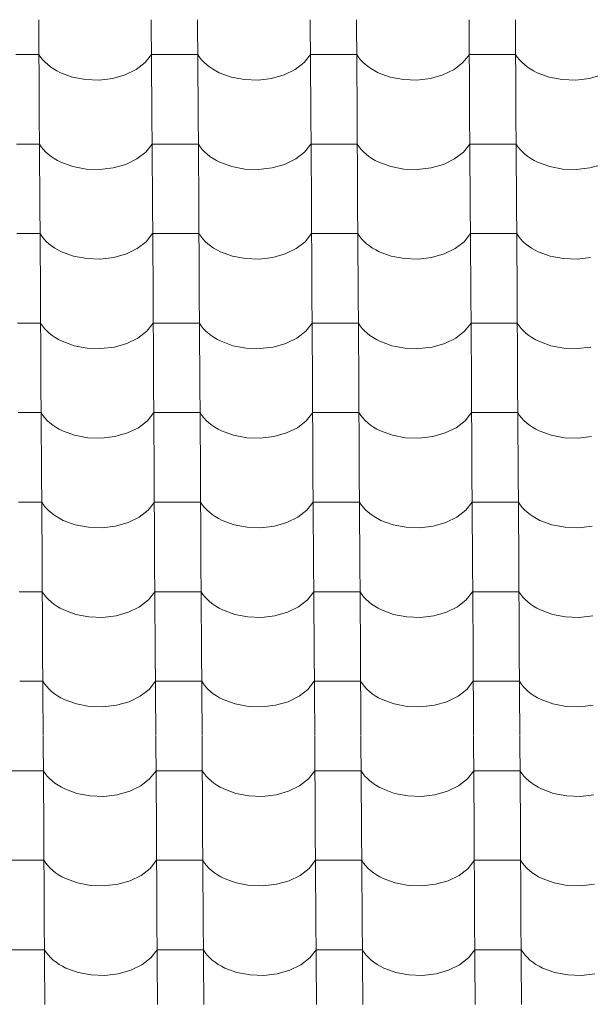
# Model space of a CAD drawing. Header units: millimetres. Extents: x -29001 to 109416, y -1251 to 13451.
# Tile 126 of 163: x -6445 to -5852, y 8009 to 9032. Entities that reach past the tile are written whole.
import ezdxf

# ---------------------------------------------------------------- set-up
doc = ezdxf.new("R2010")
doc.units = ezdxf.units.MM
doc.header["$MEASUREMENT"] = 0
doc.layers.add('POHLED JIŽNÍ_1_Konstrukce - nosné', color=7, linetype='Continuous')
doc.layers.add('POHLED JIŽNÍ_1_Nové_Výplně - Povrchové', color=7, linetype='Continuous')

# ---------------------------------------------------------------- blocks, each defined once
blk = doc.blocks.new('*X1', base_point=(-31394.7, -25864.9))
at = {"layer": 'POHLED JIŽNÍ_1_Nové_Výplně - Povrchové', "color": 21, "linetype": 'Continuous', "lineweight": 20, "true_color": 0xffaaaa}
for p, q in [((-6424.8, 9032.1), (-6424.2, 8939.4)), ((-6307.9, 9032.1), (-6307.3, 8939.4)), ((-6259.8, 9032.1), (-6259.2, 8939.4)), ((-6142.9, 9032.1), (-6142.3, 8939.4)), ((-6094.8, 9032.1), (-6094.2, 8939.4)), ((-5977.9, 9032.1), (-5977.3, 8939.4)), ((-5929.8, 9032.1), (-5929.3, 8939.4)), ((-6424.6, 8995.9), (-6448.6, 8995.9)), ((-6424.6, 8995.9), (-6422.8, 8993.2)), ((-6422.8, 8993.2), (-6420.6, 8990.5)), ((-6420.6, 8990.5), (-6418.2, 8987.9)), ((-6314.2, 8987.6), (-6307.6, 8995.9)), ((-6283.6, 8995.9), (-6307.6, 8995.9)), ((-6259.6, 8995.9), (-6283.6, 8995.9)), ((-6259.6, 8995.9), (-6257.8, 8993.2)), ((-6257.8, 8993.2), (-6255.6, 8990.5)), ((-6255.6, 8990.5), (-6253.2, 8987.9)), ((-6149.3, 8987.6), (-6142.6, 8995.9)), ((-6118.6, 8995.9), (-6142.6, 8995.9)), ((-6094.6, 8995.9), (-6118.6, 8995.9)), ((-6094.6, 8995.9), (-6092.8, 8993.2)), ((-6092.8, 8993.2), (-6090.6, 8990.5)), ((-6090.6, 8990.5), (-6088.2, 8987.9)), ((-5984.3, 8987.6), (-5977.6, 8995.9)), ((-5953.6, 8995.9), (-5977.6, 8995.9)), ((-5929.6, 8995.9), (-5953.6, 8995.9)), ((-5929.6, 8995.9), (-5927.8, 8993.2)), ((-5927.8, 8993.2), (-5925.6, 8990.5)), ((-5925.6, 8990.5), (-5923.2, 8987.9)), ((-6418.2, 8987.9), (-6415.5, 8985.4)), ((-6415.5, 8985.4), (-6412.5, 8983.1)), ((-6412.5, 8983.1), (-6409.3, 8980.9)), ((-6409.3, 8980.9), (-6405.9, 8978.9)), ((-6335, 8974.8), (-6323.5, 8980.4)), ((-6323.5, 8980.4), (-6314.2, 8987.6)), ((-6253.2, 8987.9), (-6250.5, 8985.4)), ((-6250.5, 8985.4), (-6247.5, 8983.1)), ((-6247.5, 8983.1), (-6244.3, 8980.9)), ((-6244.3, 8980.9), (-6240.9, 8978.9)), ((-6170, 8974.8), (-6158.5, 8980.4)), ((-6158.5, 8980.4), (-6149.3, 8987.6)), ((-6088.2, 8987.9), (-6085.5, 8985.4)), ((-6085.5, 8985.4), (-6082.5, 8983.1)), ((-6082.5, 8983.1), (-6079.3, 8980.9)), ((-6079.3, 8980.9), (-6075.9, 8978.9)), ((-6005, 8974.8), (-5993.5, 8980.4)), ((-5993.5, 8980.4), (-5984.3, 8987.6)), ((-5923.2, 8987.9), (-5920.5, 8985.4)), ((-5920.5, 8985.4), (-5917.6, 8983.1)), ((-5917.6, 8983.1), (-5914.4, 8980.9)), ((-5914.4, 8980.9), (-5910.9, 8978.9)), ((-6405.9, 8978.9), (-6402.3, 8977)), ((-6402.3, 8977), (-6389.8, 8972.5)), ((-6389.8, 8972.5), (-6376.1, 8969.9)), ((-6376.1, 8969.9), (-6362, 8969.4)), ((-6362, 8969.4), (-6348, 8971.1)), ((-6348, 8971.1), (-6335, 8974.8)), ((-6240.9, 8978.9), (-6237.3, 8977)), ((-6237.3, 8977), (-6224.8, 8972.5)), ((-6224.8, 8972.5), (-6211.1, 8969.9)), ((-6211.1, 8969.9), (-6197, 8969.4)), ((-6197, 8969.4), (-6183, 8971.1)), ((-6183, 8971.1), (-6170, 8974.8)), ((-6075.9, 8978.9), (-6072.3, 8977)), ((-6072.3, 8977), (-6059.8, 8972.5)), ((-6059.8, 8972.5), (-6046.1, 8969.9)), ((-6046.1, 8969.9), (-6032, 8969.4)), ((-6032, 8969.4), (-6018, 8971.1)), ((-6018, 8971.1), (-6005, 8974.8)), ((-5910.9, 8978.9), (-5907.3, 8977)), ((-5907.3, 8977), (-5894.8, 8972.5)), ((-5894.8, 8972.5), (-5881.1, 8969.9)), ((-5881.1, 8969.9), (-5867, 8969.4)), ((-5867, 8969.4), (-5853, 8971.1)), ((-5853, 8971.1), (-5840, 8974.8)), ((-6424.2, 8939.1), (-6423.7, 8846.4)), ((-6307.3, 8939.1), (-6306.7, 8846.4)), ((-6259.2, 8939.1), (-6258.7, 8846.4)), ((-6142.3, 8939.1), (-6141.7, 8846.4)), ((-6094.2, 8939.1), (-6093.7, 8846.4)), ((-5977.3, 8939.1), (-5976.7, 8846.4)), ((-5929.2, 8939.1), (-5928.7, 8846.4)), ((-6424, 8902.9), (-6448, 8902.9)), ((-6424, 8902.9), (-6422.2, 8900.1)), ((-6422.2, 8900.1), (-6420, 8897.4)), ((-6313.7, 8894.5), (-6307.1, 8902.9)), ((-6283, 8902.9), (-6307.1, 8902.9)), ((-6259, 8902.9), (-6283, 8902.9)), ((-6259, 8902.9), (-6257.2, 8900.1)), ((-6257.2, 8900.1), (-6255, 8897.4)), ((-6148.7, 8894.5), (-6142.1, 8902.9)), ((-6118, 8902.9), (-6142.1, 8902.9)), ((-6094, 8902.9), (-6118, 8902.9)), ((-6094, 8902.9), (-6092.2, 8900.1)), ((-6092.2, 8900.1), (-6090, 8897.4)), ((-5983.7, 8894.5), (-5977.1, 8902.9)), ((-5953, 8902.9), (-5977.1, 8902.9)), ((-5929, 8902.9), (-5953, 8902.9)), ((-5929, 8902.9), (-5927.2, 8900.1)), ((-5927.2, 8900.1), (-5925, 8897.4)), ((-6420, 8897.4), (-6417.6, 8894.9)), ((-6417.6, 8894.9), (-6414.9, 8892.4)), ((-6414.9, 8892.4), (-6412, 8890.1)), ((-6412, 8890.1), (-6408.8, 8887.9)), ((-6408.8, 8887.9), (-6405.3, 8885.9)), ((-6322.9, 8887.4), (-6313.7, 8894.5)), ((-6255, 8897.4), (-6252.6, 8894.9)), ((-6252.6, 8894.9), (-6249.9, 8892.4)), ((-6249.9, 8892.4), (-6247, 8890.1)), ((-6247, 8890.1), (-6243.8, 8887.9)), ((-6243.8, 8887.9), (-6240.3, 8885.9)), ((-6157.9, 8887.4), (-6148.7, 8894.5)), ((-6090, 8897.4), (-6087.6, 8894.9)), ((-6087.6, 8894.9), (-6084.9, 8892.4)), ((-6084.9, 8892.4), (-6082, 8890.1)), ((-6082, 8890.1), (-6078.8, 8887.9)), ((-6078.8, 8887.9), (-6075.3, 8885.9)), ((-5992.9, 8887.4), (-5983.7, 8894.5)), ((-5925, 8897.4), (-5922.6, 8894.9)), ((-5922.6, 8894.9), (-5919.9, 8892.4)), ((-5919.9, 8892.4), (-5917, 8890.1)), ((-5917, 8890.1), (-5913.8, 8887.9)), ((-5913.8, 8887.9), (-5910.3, 8885.9)), ((-6405.3, 8885.9), (-6401.7, 8884)), ((-6401.7, 8884), (-6389.2, 8879.5)), ((-6389.2, 8879.5), (-6375.6, 8876.9)), ((-6361.4, 8876.4), (-6347.4, 8878.1)), ((-6347.4, 8878.1), (-6334.4, 8881.8)), ((-6334.4, 8881.8), (-6322.9, 8887.4)), ((-6240.3, 8885.9), (-6236.7, 8884)), ((-6236.7, 8884), (-6224.2, 8879.5)), ((-6224.2, 8879.5), (-6210.6, 8876.9)), ((-6196.4, 8876.4), (-6182.4, 8878.1)), ((-6182.4, 8878.1), (-6169.4, 8881.8)), ((-6169.4, 8881.8), (-6157.9, 8887.4)), ((-6075.3, 8885.9), (-6071.7, 8884)), ((-6071.7, 8884), (-6059.2, 8879.5)), ((-6059.2, 8879.5), (-6045.6, 8876.9)), ((-6031.4, 8876.4), (-6017.4, 8878.1)), ((-6017.4, 8878.1), (-6004.4, 8881.8)), ((-6004.4, 8881.8), (-5992.9, 8887.4)), ((-5910.3, 8885.9), (-5906.7, 8884)), ((-5906.7, 8884), (-5894.2, 8879.5)), ((-5894.2, 8879.5), (-5880.6, 8876.9)), ((-5866.4, 8876.4), (-5852.4, 8878.1)), ((-5852.4, 8878.1), (-5839.4, 8881.8)), ((-6375.6, 8876.9), (-6361.4, 8876.4)), ((-6210.6, 8876.9), (-6196.4, 8876.4)), ((-6045.6, 8876.9), (-6031.4, 8876.4)), ((-5880.6, 8876.9), (-5866.4, 8876.4)), ((-6423.7, 8846.1), (-6423.1, 8753.4)), ((-6306.7, 8846.1), (-6306.1, 8753.4)), ((-6258.7, 8846.1), (-6258.1, 8753.4)), ((-6141.7, 8846.1), (-6141.1, 8753.4)), ((-6093.7, 8846.1), (-6093.1, 8753.4)), ((-5976.7, 8846.1), (-5976.1, 8753.4)), ((-5928.7, 8846.1), (-5928.1, 8753.4)), ((-6423.4, 8809.9), (-6447.5, 8809.9)), ((-6423.4, 8809.9), (-6421.6, 8807.1)), ((-6421.6, 8807.1), (-6419.5, 8804.4)), ((-6313.1, 8801.5), (-6306.5, 8809.9)), ((-6282.5, 8809.9), (-6306.5, 8809.9)), ((-6258.4, 8809.9), (-6282.5, 8809.9)), ((-6258.4, 8809.9), (-6256.6, 8807.1)), ((-6256.6, 8807.1), (-6254.5, 8804.4)), ((-6148.1, 8801.5), (-6141.5, 8809.9)), ((-6117.5, 8809.9), (-6141.5, 8809.9)), ((-6093.4, 8809.9), (-6117.5, 8809.9)), ((-6093.4, 8809.9), (-6091.6, 8807.1)), ((-6091.6, 8807.1), (-6089.5, 8804.4)), ((-5983.1, 8801.5), (-5976.5, 8809.9)), ((-5952.5, 8809.9), (-5976.5, 8809.9)), ((-5928.4, 8809.9), (-5952.5, 8809.9)), ((-5928.4, 8809.9), (-5926.6, 8807.1)), ((-5926.6, 8807.1), (-5924.5, 8804.4)), ((-6419.5, 8804.4), (-6417, 8801.8)), ((-6417, 8801.8), (-6414.3, 8799.4)), ((-6414.3, 8799.4), (-6411.4, 8797.1)), ((-6411.4, 8797.1), (-6408.2, 8794.9)), ((-6322.4, 8794.4), (-6313.1, 8801.5)), ((-6254.5, 8804.4), (-6252, 8801.8)), ((-6252, 8801.8), (-6249.3, 8799.4)), ((-6249.3, 8799.4), (-6246.4, 8797.1)), ((-6246.4, 8797.1), (-6243.2, 8794.9)), ((-6157.4, 8794.4), (-6148.1, 8801.5)), ((-6089.5, 8804.4), (-6087, 8801.8)), ((-6087, 8801.8), (-6084.3, 8799.4)), ((-6084.3, 8799.4), (-6081.4, 8797.1)), ((-6081.4, 8797.1), (-6078.2, 8794.9)), ((-5992.4, 8794.4), (-5983.1, 8801.5)), ((-5924.5, 8804.4), (-5922, 8801.8)), ((-5922, 8801.8), (-5919.3, 8799.4)), ((-5919.3, 8799.4), (-5916.4, 8797.1)), ((-5916.4, 8797.1), (-5913.2, 8794.9)), ((-6408.2, 8794.9), (-6404.8, 8792.9)), ((-6404.8, 8792.9), (-6401.1, 8791)), ((-6401.1, 8791), (-6388.7, 8786.4)), ((-6388.7, 8786.4), (-6375, 8783.9)), ((-6346.8, 8785.1), (-6333.8, 8788.8)), ((-6333.8, 8788.8), (-6322.4, 8794.4)), ((-6243.2, 8794.9), (-6239.8, 8792.9)), ((-6239.8, 8792.9), (-6236.1, 8791)), ((-6236.1, 8791), (-6223.7, 8786.4)), ((-6223.7, 8786.4), (-6210, 8783.9)), ((-6181.8, 8785.1), (-6168.8, 8788.8)), ((-6168.8, 8788.8), (-6157.4, 8794.4)), ((-6078.2, 8794.9), (-6074.8, 8792.9)), ((-6074.8, 8792.9), (-6071.1, 8791)), ((-6071.1, 8791), (-6058.7, 8786.4)), ((-6058.7, 8786.4), (-6045, 8783.9)), ((-6016.8, 8785.1), (-6003.8, 8788.8)), ((-6003.8, 8788.8), (-5992.4, 8794.4)), ((-5913.2, 8794.9), (-5909.8, 8792.9)), ((-5909.8, 8792.9), (-5906.1, 8791)), ((-5906.1, 8791), (-5893.7, 8786.4)), ((-5893.7, 8786.4), (-5880, 8783.9)), ((-6375, 8783.9), (-6360.8, 8783.4)), ((-6360.8, 8783.4), (-6346.8, 8785.1)), ((-6210, 8783.9), (-6195.8, 8783.4)), ((-6195.8, 8783.4), (-6181.8, 8785.1)), ((-6045, 8783.9), (-6030.8, 8783.4)), ((-6030.8, 8783.4), (-6016.8, 8785.1)), ((-5880, 8783.9), (-5865.8, 8783.4)), ((-5865.8, 8783.4), (-5851.8, 8785.1)), ((-6423.1, 8753.1), (-6422.5, 8660.4)), ((-6306.1, 8753.1), (-6305.5, 8660.4)), ((-6258.1, 8753.1), (-6257.5, 8660.4)), ((-6141.1, 8753.1), (-6140.5, 8660.4)), ((-6093.1, 8753.1), (-6092.5, 8660.4)), ((-5976.1, 8753.1), (-5975.5, 8660.4)), ((-5928.1, 8753.1), (-5927.5, 8660.4)), ((-6422.9, 8716.9), (-6446.9, 8716.9)), ((-6422.9, 8716.9), (-6421, 8714.1)), ((-6421, 8714.1), (-6418.9, 8711.4)), ((-6312.5, 8708.5), (-6305.9, 8716.9)), ((-6281.9, 8716.9), (-6305.9, 8716.9)), ((-6257.9, 8716.9), (-6281.9, 8716.9)), ((-6257.9, 8716.9), (-6256, 8714.1)), ((-6256, 8714.1), (-6253.9, 8711.4)), ((-6147.5, 8708.5), (-6140.9, 8716.9)), ((-6116.9, 8716.9), (-6140.9, 8716.9)), ((-6092.9, 8716.9), (-6116.9, 8716.9)), ((-6092.9, 8716.9), (-6091, 8714.1)), ((-6091, 8714.1), (-6088.9, 8711.4)), ((-5982.5, 8708.5), (-5975.9, 8716.9)), ((-5951.9, 8716.9), (-5975.9, 8716.9)), ((-5927.9, 8716.9), (-5951.9, 8716.9)), ((-5927.9, 8716.9), (-5926, 8714.1)), ((-5926, 8714.1), (-5923.9, 8711.4)), ((-6418.9, 8711.4), (-6416.4, 8708.8)), ((-6416.4, 8708.8), (-6413.8, 8706.4)), ((-6413.8, 8706.4), (-6410.8, 8704)), ((-6410.8, 8704), (-6407.6, 8701.9)), ((-6321.8, 8701.4), (-6312.5, 8708.5)), ((-6253.9, 8711.4), (-6251.5, 8708.8)), ((-6251.5, 8708.8), (-6248.8, 8706.4)), ((-6248.8, 8706.4), (-6245.8, 8704)), ((-6245.8, 8704), (-6242.6, 8701.9)), ((-6156.8, 8701.4), (-6147.5, 8708.5)), ((-6088.9, 8711.4), (-6086.5, 8708.8)), ((-6086.5, 8708.8), (-6083.8, 8706.4)), ((-6083.8, 8706.4), (-6080.8, 8704)), ((-6080.8, 8704), (-6077.6, 8701.9)), ((-5991.8, 8701.4), (-5982.5, 8708.5)), ((-5923.9, 8711.4), (-5921.5, 8708.8)), ((-5921.5, 8708.8), (-5918.8, 8706.4)), ((-5918.8, 8706.4), (-5915.8, 8704)), ((-5915.8, 8704), (-5912.6, 8701.9)), ((-6407.6, 8701.9), (-6404.2, 8699.9)), ((-6404.2, 8699.9), (-6400.5, 8698)), ((-6400.5, 8698), (-6388.1, 8693.4)), ((-6346.2, 8692), (-6333.2, 8695.8)), ((-6333.2, 8695.8), (-6321.8, 8701.4)), ((-6242.6, 8701.9), (-6239.2, 8699.9)), ((-6239.2, 8699.9), (-6235.5, 8698)), ((-6235.5, 8698), (-6223.1, 8693.4)), ((-6181.3, 8692), (-6168.2, 8695.8)), ((-6168.2, 8695.8), (-6156.8, 8701.4)), ((-6077.6, 8701.9), (-6074.2, 8699.9)), ((-6074.2, 8699.9), (-6070.5, 8698)), ((-6070.5, 8698), (-6058.1, 8693.4)), ((-6016.3, 8692), (-6003.2, 8695.8)), ((-6003.2, 8695.8), (-5991.8, 8701.4)), ((-5912.6, 8701.9), (-5909.2, 8699.9)), ((-5909.2, 8699.9), (-5905.5, 8698)), ((-5905.5, 8698), (-5893.1, 8693.4)), ((-6388.1, 8693.4), (-6374.4, 8690.8)), ((-6374.4, 8690.8), (-6360.2, 8690.4)), ((-6360.2, 8690.4), (-6346.2, 8692)), ((-6223.1, 8693.4), (-6209.4, 8690.8)), ((-6209.4, 8690.8), (-6195.2, 8690.4)), ((-6195.2, 8690.4), (-6181.3, 8692)), ((-6058.1, 8693.4), (-6044.4, 8690.8)), ((-6044.4, 8690.8), (-6030.2, 8690.4)), ((-6030.2, 8690.4), (-6016.3, 8692)), ((-5893.1, 8693.4), (-5879.4, 8690.8)), ((-5879.4, 8690.8), (-5865.2, 8690.4)), ((-5865.2, 8690.4), (-5851.3, 8692)), ((-6422.5, 8660.1), (-6421.9, 8567.4)), ((-6305.5, 8660.1), (-6305, 8567.4)), ((-6257.5, 8660.1), (-6256.9, 8567.4)), ((-6140.5, 8660.1), (-6140, 8567.4)), ((-6092.5, 8660.1), (-6091.9, 8567.4)), ((-5975.5, 8660.1), (-5975, 8567.4)), ((-5927.5, 8660.1), (-5926.9, 8567.4)), ((-6422.3, 8623.9), (-6446.3, 8623.9)), ((-6422.3, 8623.9), (-6420.4, 8621.1)), ((-6311.9, 8615.5), (-6305.3, 8623.9)), ((-6281.3, 8623.9), (-6305.3, 8623.9)), ((-6257.3, 8623.9), (-6281.3, 8623.9)), ((-6257.3, 8623.9), (-6255.4, 8621.1)), ((-6146.9, 8615.5), (-6140.3, 8623.9)), ((-6116.3, 8623.9), (-6140.3, 8623.9)), ((-6092.3, 8623.9), (-6116.3, 8623.9)), ((-6092.3, 8623.9), (-6090.4, 8621.1)), ((-5981.9, 8615.5), (-5975.3, 8623.9)), ((-5951.3, 8623.9), (-5975.3, 8623.9)), ((-5927.3, 8623.9), (-5951.3, 8623.9)), ((-5927.3, 8623.9), (-5925.4, 8621.1)), ((-6420.4, 8621.1), (-6418.3, 8618.4)), ((-6418.3, 8618.4), (-6415.9, 8615.8)), ((-6415.9, 8615.8), (-6413.2, 8613.4)), ((-6413.2, 8613.4), (-6410.2, 8611)), ((-6321.2, 8608.3), (-6311.9, 8615.5)), ((-6255.4, 8621.1), (-6253.3, 8618.4)), ((-6253.3, 8618.4), (-6250.9, 8615.8)), ((-6250.9, 8615.8), (-6248.2, 8613.4)), ((-6248.2, 8613.4), (-6245.2, 8611)), ((-6156.2, 8608.3), (-6146.9, 8615.5)), ((-6090.4, 8621.1), (-6088.3, 8618.4)), ((-6088.3, 8618.4), (-6085.9, 8615.8)), ((-6085.9, 8615.8), (-6083.2, 8613.4)), ((-6083.2, 8613.4), (-6080.2, 8611)), ((-5991.2, 8608.3), (-5981.9, 8615.5)), ((-5925.4, 8621.1), (-5923.3, 8618.4)), ((-5923.3, 8618.4), (-5920.9, 8615.8)), ((-5920.9, 8615.8), (-5918.2, 8613.4)), ((-5918.2, 8613.4), (-5915.2, 8611)), ((-6410.2, 8611), (-6407, 8608.9)), ((-6407, 8608.9), (-6403.6, 8606.8)), ((-6403.6, 8606.8), (-6400, 8605)), ((-6400, 8605), (-6387.5, 8600.4)), ((-6345.7, 8599), (-6332.6, 8602.8)), ((-6332.6, 8602.8), (-6321.2, 8608.3)), ((-6245.2, 8611), (-6242, 8608.9)), ((-6242, 8608.9), (-6238.6, 8606.8)), ((-6238.6, 8606.8), (-6235, 8605)), ((-6235, 8605), (-6222.5, 8600.4)), ((-6180.7, 8599), (-6167.6, 8602.8)), ((-6167.6, 8602.8), (-6156.2, 8608.3)), ((-6080.2, 8611), (-6077, 8608.9)), ((-6077, 8608.9), (-6073.6, 8606.8)), ((-6073.6, 8606.8), (-6070, 8605)), ((-6070, 8605), (-6057.5, 8600.4)), ((-6015.7, 8599), (-6002.6, 8602.8)), ((-6002.6, 8602.8), (-5991.2, 8608.3)), ((-5915.2, 8611), (-5912, 8608.9)), ((-5912, 8608.9), (-5908.6, 8606.8)), ((-5908.6, 8606.8), (-5905, 8605)), ((-5905, 8605), (-5892.5, 8600.4)), ((-6387.5, 8600.4), (-6373.8, 8597.8)), ((-6373.8, 8597.8), (-6359.6, 8597.4)), ((-6359.6, 8597.4), (-6345.7, 8599)), ((-6222.5, 8600.4), (-6208.8, 8597.8)), ((-6208.8, 8597.8), (-6194.6, 8597.4)), ((-6194.6, 8597.4), (-6180.7, 8599)), ((-6057.5, 8600.4), (-6043.8, 8597.8)), ((-6043.8, 8597.8), (-6029.6, 8597.4)), ((-6029.6, 8597.4), (-6015.7, 8599)), ((-5892.5, 8600.4), (-5878.8, 8597.8)), ((-5878.8, 8597.8), (-5864.6, 8597.4)), ((-5864.6, 8597.4), (-5850.7, 8599)), ((-6421.9, 8567.1), (-6421.3, 8474.4)), ((-6305, 8567.1), (-6304.4, 8474.4)), ((-6256.9, 8567.1), (-6256.3, 8474.4)), ((-6140, 8567.1), (-6139.4, 8474.4)), ((-6091.9, 8567.1), (-6091.3, 8474.4)), ((-5975, 8567.1), (-5974.4, 8474.4)), ((-5926.9, 8567.1), (-5926.3, 8474.4)), ((-6421.7, 8530.9), (-6445.7, 8530.9)), ((-6421.7, 8530.9), (-6419.8, 8528.1)), ((-6311.3, 8522.5), (-6304.7, 8530.9)), ((-6280.7, 8530.9), (-6304.7, 8530.9)), ((-6256.7, 8530.9), (-6280.7, 8530.9)), ((-6256.7, 8530.9), (-6254.9, 8528.1)), ((-6146.3, 8522.5), (-6139.7, 8530.9)), ((-6115.7, 8530.9), (-6139.7, 8530.9)), ((-6091.7, 8530.9), (-6115.7, 8530.9)), ((-6091.7, 8530.9), (-6089.9, 8528.1)), ((-5981.3, 8522.5), (-5974.7, 8530.9)), ((-5950.7, 8530.9), (-5974.7, 8530.9)), ((-5926.7, 8530.9), (-5950.7, 8530.9)), ((-5926.7, 8530.9), (-5924.9, 8528.1)), ((-6419.8, 8528.1), (-6417.7, 8525.4)), ((-6417.7, 8525.4), (-6415.3, 8522.8)), ((-6415.3, 8522.8), (-6412.6, 8520.4)), ((-6412.6, 8520.4), (-6409.6, 8518)), ((-6320.6, 8515.3), (-6311.3, 8522.5)), ((-6254.9, 8528.1), (-6252.7, 8525.4)), ((-6252.7, 8525.4), (-6250.3, 8522.8)), ((-6250.3, 8522.8), (-6247.6, 8520.4)), ((-6247.6, 8520.4), (-6244.6, 8518)), ((-6155.6, 8515.3), (-6146.3, 8522.5)), ((-6089.9, 8528.1), (-6087.7, 8525.4)), ((-6087.7, 8525.4), (-6085.3, 8522.8)), ((-6085.3, 8522.8), (-6082.6, 8520.4)), ((-6082.6, 8520.4), (-6079.6, 8518)), ((-5990.6, 8515.3), (-5981.3, 8522.5)), ((-5924.9, 8528.1), (-5922.7, 8525.4)), ((-5922.7, 8525.4), (-5920.3, 8522.8)), ((-5920.3, 8522.8), (-5917.6, 8520.4)), ((-5917.6, 8520.4), (-5914.6, 8518)), ((-6409.6, 8518), (-6406.4, 8515.9)), ((-6406.4, 8515.9), (-6403, 8513.8)), ((-6403, 8513.8), (-6399.4, 8512)), ((-6399.4, 8512), (-6386.9, 8507.4)), ((-6345.1, 8506), (-6332, 8509.7)), ((-6332, 8509.7), (-6320.6, 8515.3)), ((-6244.6, 8518), (-6241.4, 8515.9)), ((-6241.4, 8515.9), (-6238, 8513.8)), ((-6238, 8513.8), (-6234.4, 8512)), ((-6234.4, 8512), (-6221.9, 8507.4)), ((-6180.1, 8506), (-6167.1, 8509.7)), ((-6167.1, 8509.7), (-6155.6, 8515.3)), ((-6079.6, 8518), (-6076.4, 8515.9)), ((-6076.4, 8515.9), (-6073, 8513.8)), ((-6073, 8513.8), (-6069.4, 8512)), ((-6069.4, 8512), (-6056.9, 8507.4)), ((-6015.1, 8506), (-6002.1, 8509.7)), ((-6002.1, 8509.7), (-5990.6, 8515.3)), ((-5914.6, 8518), (-5911.4, 8515.9)), ((-5911.4, 8515.9), (-5908, 8513.8)), ((-5908, 8513.8), (-5904.4, 8512)), ((-5904.4, 8512), (-5891.9, 8507.4)), ((-6386.9, 8507.4), (-6373.2, 8504.8)), ((-6373.2, 8504.8), (-6359, 8504.4)), ((-6359, 8504.4), (-6345.1, 8506)), ((-6221.9, 8507.4), (-6208.2, 8504.8)), ((-6208.2, 8504.8), (-6194.1, 8504.4)), ((-6194.1, 8504.4), (-6180.1, 8506)), ((-6056.9, 8507.4), (-6043.2, 8504.8)), ((-6043.2, 8504.8), (-6029.1, 8504.4)), ((-6029.1, 8504.4), (-6015.1, 8506)), ((-5891.9, 8507.4), (-5878.2, 8504.8)), ((-5878.2, 8504.8), (-5864.1, 8504.4)), ((-5864.1, 8504.4), (-5850.1, 8506)), ((-6421.3, 8474), (-6420.8, 8381.4)), ((-6304.4, 8474), (-6303.8, 8381.4)), ((-6256.3, 8474), (-6255.8, 8381.4)), ((-6139.4, 8474), (-6138.8, 8381.4)), ((-6091.3, 8474), (-6090.8, 8381.4)), ((-5974.4, 8474), (-5973.8, 8381.4)), ((-5926.3, 8474), (-5925.8, 8381.4)), ((-6421.1, 8437.9), (-6445.1, 8437.9)), ((-6421.1, 8437.9), (-6419.3, 8435.1)), ((-6310.8, 8429.5), (-6304.1, 8437.9)), ((-6280.1, 8437.9), (-6304.1, 8437.9)), ((-6256.1, 8437.9), (-6280.1, 8437.9)), ((-6256.1, 8437.9), (-6254.3, 8435.1)), ((-6145.8, 8429.5), (-6139.1, 8437.9)), ((-6115.1, 8437.9), (-6139.1, 8437.9)), ((-6091.1, 8437.9), (-6115.1, 8437.9)), ((-6091.1, 8437.9), (-6089.3, 8435.1)), ((-5980.8, 8429.5), (-5974.2, 8437.9)), ((-5950.1, 8437.9), (-5974.2, 8437.9)), ((-5926.1, 8437.9), (-5950.1, 8437.9)), ((-5926.1, 8437.9), (-5924.3, 8435.1)), ((-6419.3, 8435.1), (-6417.1, 8432.4)), ((-6417.1, 8432.4), (-6414.7, 8429.8)), ((-6414.7, 8429.8), (-6412, 8427.3)), ((-6320, 8422.3), (-6310.8, 8429.5)), ((-6254.3, 8435.1), (-6252.1, 8432.4)), ((-6252.1, 8432.4), (-6249.7, 8429.8)), ((-6249.7, 8429.8), (-6247, 8427.3)), ((-6155, 8422.3), (-6145.8, 8429.5)), ((-6089.3, 8435.1), (-6087.1, 8432.4)), ((-6087.1, 8432.4), (-6084.7, 8429.8)), ((-6084.7, 8429.8), (-6082, 8427.3)), ((-5990, 8422.3), (-5980.8, 8429.5)), ((-5924.3, 8435.1), (-5922.1, 8432.4)), ((-5922.1, 8432.4), (-5919.7, 8429.8)), ((-5919.7, 8429.8), (-5917, 8427.3)), ((-6412, 8427.3), (-6409.1, 8425)), ((-6409.1, 8425), (-6405.9, 8422.8)), ((-6405.9, 8422.8), (-6402.4, 8420.8)), ((-6402.4, 8420.8), (-6398.8, 8419)), ((-6398.8, 8419), (-6386.3, 8414.4)), ((-6331.5, 8416.7), (-6320, 8422.3)), ((-6247, 8427.3), (-6244.1, 8425)), ((-6244.1, 8425), (-6240.9, 8422.8)), ((-6240.9, 8422.8), (-6237.4, 8420.8)), ((-6237.4, 8420.8), (-6233.8, 8419)), ((-6233.8, 8419), (-6221.3, 8414.4)), ((-6166.5, 8416.7), (-6155, 8422.3)), ((-6082, 8427.3), (-6079.1, 8425)), ((-6079.1, 8425), (-6075.9, 8422.8)), ((-6075.9, 8422.8), (-6072.4, 8420.8)), ((-6072.4, 8420.8), (-6068.8, 8419)), ((-6068.8, 8419), (-6056.3, 8414.4)), ((-6001.5, 8416.7), (-5990, 8422.3)), ((-5917, 8427.3), (-5914.1, 8425)), ((-5914.1, 8425), (-5910.9, 8422.8)), ((-5910.9, 8422.8), (-5907.4, 8420.8)), ((-5907.4, 8420.8), (-5903.8, 8419)), ((-5903.8, 8419), (-5891.3, 8414.4)), ((-6386.3, 8414.4), (-6372.6, 8411.8)), ((-6372.6, 8411.8), (-6358.5, 8411.3)), ((-6358.5, 8411.3), (-6344.5, 8413)), ((-6344.5, 8413), (-6331.5, 8416.7)), ((-6221.3, 8414.4), (-6207.7, 8411.8)), ((-6207.7, 8411.8), (-6193.5, 8411.3)), ((-6193.5, 8411.3), (-6179.5, 8413)), ((-6179.5, 8413), (-6166.5, 8416.7)), ((-6056.3, 8414.4), (-6042.7, 8411.8)), ((-6042.7, 8411.8), (-6028.5, 8411.3)), ((-6028.5, 8411.3), (-6014.5, 8413)), ((-6014.5, 8413), (-6001.5, 8416.7)), ((-5891.3, 8414.4), (-5877.7, 8411.8)), ((-5877.7, 8411.8), (-5863.5, 8411.3)), ((-5863.5, 8411.3), (-5849.5, 8413)), ((-6420.8, 8381), (-6420.2, 8288.4)), ((-6303.8, 8381), (-6303.2, 8288.4)), ((-6255.8, 8381), (-6255.2, 8288.4)), ((-6138.8, 8381), (-6138.2, 8288.4)), ((-6090.8, 8381), (-6090.2, 8288.4)), ((-5973.8, 8381), (-5973.2, 8288.4)), ((-5925.8, 8381), (-5925.2, 8288.4)), ((-6420.5, 8344.9), (-6444.5, 8344.9)), ((-6420.5, 8344.9), (-6418.7, 8342.1)), ((-6418.7, 8342.1), (-6416.5, 8339.4)), ((-6416.5, 8339.4), (-6414.1, 8336.8)), ((-6414.1, 8336.8), (-6411.4, 8334.3)), ((-6319.4, 8329.3), (-6310.2, 8336.5)), ((-6310.2, 8336.5), (-6303.6, 8344.9)), ((-6279.5, 8344.9), (-6303.6, 8344.9)), ((-6255.5, 8344.9), (-6279.5, 8344.9)), ((-6255.5, 8344.9), (-6253.7, 8342.1)), ((-6253.7, 8342.1), (-6251.5, 8339.4)), ((-6251.5, 8339.4), (-6249.1, 8336.8)), ((-6249.1, 8336.8), (-6246.4, 8334.3)), ((-6154.4, 8329.3), (-6145.2, 8336.5)), ((-6145.2, 8336.5), (-6138.6, 8344.9)), ((-6114.5, 8344.9), (-6138.6, 8344.9)), ((-6090.5, 8344.9), (-6114.5, 8344.9)), ((-6090.5, 8344.9), (-6088.7, 8342.1)), ((-6088.7, 8342.1), (-6086.6, 8339.4)), ((-6086.6, 8339.4), (-6084.1, 8336.8)), ((-6084.1, 8336.8), (-6081.4, 8334.3)), ((-5989.4, 8329.3), (-5980.2, 8336.5)), ((-5980.2, 8336.5), (-5973.6, 8344.9)), ((-5949.6, 8344.9), (-5973.6, 8344.9)), ((-5925.5, 8344.9), (-5949.6, 8344.9)), ((-5925.5, 8344.9), (-5923.7, 8342.1)), ((-5923.7, 8342.1), (-5921.6, 8339.4)), ((-5921.6, 8339.4), (-5919.1, 8336.8)), ((-5919.1, 8336.8), (-5916.4, 8334.3)), ((-6411.4, 8334.3), (-6408.5, 8332)), ((-6408.5, 8332), (-6405.3, 8329.8)), ((-6405.3, 8329.8), (-6401.8, 8327.8)), ((-6401.8, 8327.8), (-6398.2, 8326)), ((-6398.2, 8326), (-6385.7, 8321.4)), ((-6330.9, 8323.7), (-6319.4, 8329.3)), ((-6246.4, 8334.3), (-6243.5, 8332)), ((-6243.5, 8332), (-6240.3, 8329.8)), ((-6240.3, 8329.8), (-6236.9, 8327.8)), ((-6236.9, 8327.8), (-6233.2, 8326)), ((-6233.2, 8326), (-6220.7, 8321.4)), ((-6165.9, 8323.7), (-6154.4, 8329.3)), ((-6081.4, 8334.3), (-6078.5, 8332)), ((-6078.5, 8332), (-6075.3, 8329.8)), ((-6075.3, 8329.8), (-6071.9, 8327.8)), ((-6071.9, 8327.8), (-6068.2, 8326)), ((-6068.2, 8326), (-6055.7, 8321.4)), ((-6000.9, 8323.7), (-5989.4, 8329.3)), ((-5916.4, 8334.3), (-5913.5, 8332)), ((-5913.5, 8332), (-5910.3, 8329.8)), ((-5910.3, 8329.8), (-5906.9, 8327.8)), ((-5906.9, 8327.8), (-5903.2, 8326)), ((-5903.2, 8326), (-5890.8, 8321.4)), ((-6385.7, 8321.4), (-6372.1, 8318.8)), ((-6372.1, 8318.8), (-6357.9, 8318.3)), ((-6357.9, 8318.3), (-6343.9, 8320)), ((-6343.9, 8320), (-6330.9, 8323.7)), ((-6220.7, 8321.4), (-6207.1, 8318.8)), ((-6207.1, 8318.8), (-6192.9, 8318.3)), ((-6192.9, 8318.3), (-6178.9, 8320)), ((-6178.9, 8320), (-6165.9, 8323.7)), ((-6055.7, 8321.4), (-6042.1, 8318.8)), ((-6042.1, 8318.8), (-6027.9, 8318.3)), ((-6027.9, 8318.3), (-6013.9, 8320)), ((-6013.9, 8320), (-6000.9, 8323.7)), ((-5890.8, 8321.4), (-5877.1, 8318.8)), ((-5877.1, 8318.8), (-5862.9, 8318.3)), ((-5862.9, 8318.3), (-5848.9, 8320)), ((-6420.2, 8288), (-6419.6, 8195.4)), ((-6303.2, 8288), (-6302.6, 8195.4)), ((-6255.2, 8288), (-6254.6, 8195.4)), ((-6138.2, 8288), (-6137.6, 8195.4)), ((-6090.2, 8288), (-6089.6, 8195.4)), ((-5973.2, 8288), (-5972.6, 8195.4)), ((-5925.2, 8288), (-5924.6, 8195.4)), ((-6444, 8251.9), (-6468, 8251.9)), ((-6419.9, 8251.9), (-6444, 8251.9)), ((-6419.9, 8251.9), (-6418.1, 8249.1)), ((-6418.1, 8249.1), (-6416, 8246.4)), ((-6416, 8246.4), (-6413.5, 8243.8)), ((-6413.5, 8243.8), (-6410.8, 8241.3)), ((-6309.6, 8243.5), (-6303, 8251.9)), ((-6279, 8251.9), (-6303, 8251.9)), ((-6254.9, 8251.9), (-6279, 8251.9)), ((-6254.9, 8251.9), (-6253.1, 8249.1)), ((-6253.1, 8249.1), (-6251, 8246.4)), ((-6251, 8246.4), (-6248.5, 8243.8)), ((-6248.5, 8243.8), (-6245.8, 8241.3)), ((-6144.6, 8243.5), (-6138, 8251.9)), ((-6114, 8251.9), (-6138, 8251.9)), ((-6090, 8251.9), (-6114, 8251.9)), ((-6090, 8251.9), (-6088.1, 8249.1)), ((-6088.1, 8249.1), (-6086, 8246.4)), ((-6086, 8246.4), (-6083.5, 8243.8)), ((-6083.5, 8243.8), (-6080.9, 8241.3)), ((-5979.6, 8243.5), (-5973, 8251.9)), ((-5949, 8251.9), (-5973, 8251.9)), ((-5925, 8251.9), (-5949, 8251.9)), ((-5925, 8251.9), (-5923.1, 8249.1)), ((-5923.1, 8249.1), (-5921, 8246.4)), ((-5921, 8246.4), (-5918.5, 8243.8)), ((-5918.5, 8243.8), (-5915.9, 8241.3)), ((-6410.8, 8241.3), (-6407.9, 8239)), ((-6407.9, 8239), (-6404.7, 8236.8)), ((-6404.7, 8236.8), (-6401.3, 8234.8)), ((-6401.3, 8234.8), (-6397.6, 8233)), ((-6330.3, 8230.7), (-6318.9, 8236.3)), ((-6318.9, 8236.3), (-6309.6, 8243.5)), ((-6245.8, 8241.3), (-6242.9, 8239)), ((-6242.9, 8239), (-6239.7, 8236.8)), ((-6239.7, 8236.8), (-6236.3, 8234.8)), ((-6236.3, 8234.8), (-6232.6, 8233)), ((-6165.3, 8230.7), (-6153.9, 8236.3)), ((-6153.9, 8236.3), (-6144.6, 8243.5)), ((-6080.9, 8241.3), (-6077.9, 8239)), ((-6077.9, 8239), (-6074.7, 8236.8)), ((-6074.7, 8236.8), (-6071.3, 8234.8)), ((-6071.3, 8234.8), (-6067.6, 8233)), ((-6000.3, 8230.7), (-5988.9, 8236.3)), ((-5988.9, 8236.3), (-5979.6, 8243.5)), ((-5915.9, 8241.3), (-5912.9, 8239)), ((-5912.9, 8239), (-5909.7, 8236.8)), ((-5909.7, 8236.8), (-5906.3, 8234.8)), ((-5906.3, 8234.8), (-5902.6, 8233)), ((-6397.6, 8233), (-6385.2, 8228.4)), ((-6385.2, 8228.4), (-6371.5, 8225.8)), ((-6371.5, 8225.8), (-6357.3, 8225.3)), ((-6357.3, 8225.3), (-6343.3, 8227)), ((-6343.3, 8227), (-6330.3, 8230.7)), ((-6232.6, 8233), (-6220.2, 8228.4)), ((-6220.2, 8228.4), (-6206.5, 8225.8)), ((-6206.5, 8225.8), (-6192.3, 8225.3)), ((-6192.3, 8225.3), (-6178.3, 8227)), ((-6178.3, 8227), (-6165.3, 8230.7)), ((-6067.6, 8233), (-6055.2, 8228.4)), ((-6055.2, 8228.4), (-6041.5, 8225.8)), ((-6041.5, 8225.8), (-6027.3, 8225.3)), ((-6027.3, 8225.3), (-6013.3, 8227)), ((-6013.3, 8227), (-6000.3, 8230.7)), ((-5902.6, 8233), (-5890.2, 8228.4)), ((-5890.2, 8228.4), (-5876.5, 8225.8)), ((-5876.5, 8225.8), (-5862.3, 8225.3)), ((-5862.3, 8225.3), (-5848.3, 8227)), ((-6419.6, 8195), (-6419, 8102.3)), ((-6302.6, 8195), (-6302, 8102.3)), ((-6254.6, 8195), (-6254, 8102.3)), ((-6137.6, 8195), (-6137, 8102.3)), ((-6089.6, 8195), (-6089, 8102.3)), ((-5972.6, 8195), (-5972.1, 8102.3)), ((-5924.6, 8195), (-5924, 8102.3)), ((-6443.4, 8158.9), (-6467.4, 8158.9)), ((-6419.4, 8158.9), (-6443.4, 8158.9)), ((-6419.4, 8158.9), (-6417.5, 8156.1)), ((-6417.5, 8156.1), (-6415.4, 8153.4)), ((-6415.4, 8153.4), (-6413, 8150.8)), ((-6309, 8150.5), (-6302.4, 8158.9)), ((-6278.4, 8158.9), (-6302.4, 8158.9)), ((-6254.4, 8158.9), (-6278.4, 8158.9)), ((-6254.4, 8158.9), (-6252.5, 8156.1)), ((-6252.5, 8156.1), (-6250.4, 8153.4)), ((-6250.4, 8153.4), (-6248, 8150.8)), ((-6144, 8150.5), (-6137.4, 8158.9)), ((-6113.4, 8158.9), (-6137.4, 8158.9)), ((-6089.4, 8158.9), (-6113.4, 8158.9)), ((-6089.4, 8158.9), (-6087.5, 8156.1)), ((-6087.5, 8156.1), (-6085.4, 8153.4)), ((-6085.4, 8153.4), (-6083, 8150.8)), ((-5979, 8150.5), (-5972.4, 8158.9)), ((-5948.4, 8158.9), (-5972.4, 8158.9)), ((-5924.4, 8158.9), (-5948.4, 8158.9)), ((-5924.4, 8158.9), (-5922.5, 8156.1)), ((-5922.5, 8156.1), (-5920.4, 8153.4)), ((-5920.4, 8153.4), (-5918, 8150.8)), ((-6413, 8150.8), (-6410.3, 8148.3)), ((-6410.3, 8148.3), (-6407.3, 8146)), ((-6407.3, 8146), (-6404.1, 8143.8)), ((-6404.1, 8143.8), (-6400.7, 8141.8)), ((-6400.7, 8141.8), (-6397.1, 8139.9)), ((-6329.7, 8137.7), (-6318.3, 8143.3)), ((-6318.3, 8143.3), (-6309, 8150.5)), ((-6248, 8150.8), (-6245.3, 8148.3)), ((-6245.3, 8148.3), (-6242.3, 8146)), ((-6242.3, 8146), (-6239.1, 8143.8)), ((-6239.1, 8143.8), (-6235.7, 8141.8)), ((-6235.7, 8141.8), (-6232.1, 8139.9)), ((-6164.7, 8137.7), (-6153.3, 8143.3)), ((-6153.3, 8143.3), (-6144, 8150.5)), ((-6083, 8150.8), (-6080.3, 8148.3)), ((-6080.3, 8148.3), (-6077.3, 8146)), ((-6077.3, 8146), (-6074.1, 8143.8)), ((-6074.1, 8143.8), (-6070.7, 8141.8)), ((-6070.7, 8141.8), (-6067.1, 8139.9)), ((-5999.7, 8137.7), (-5988.3, 8143.3)), ((-5988.3, 8143.3), (-5979, 8150.5)), ((-5918, 8150.8), (-5915.3, 8148.3)), ((-5915.3, 8148.3), (-5912.3, 8146)), ((-5912.3, 8146), (-5909.1, 8143.8)), ((-5909.1, 8143.8), (-5905.7, 8141.8)), ((-5905.7, 8141.8), (-5902.1, 8139.9)), ((-6397.1, 8139.9), (-6384.6, 8135.4)), ((-6384.6, 8135.4), (-6370.9, 8132.8)), ((-6370.9, 8132.8), (-6356.7, 8132.3)), ((-6356.7, 8132.3), (-6342.8, 8134)), ((-6342.8, 8134), (-6329.7, 8137.7)), ((-6232.1, 8139.9), (-6219.6, 8135.4)), ((-6219.6, 8135.4), (-6205.9, 8132.8)), ((-6205.9, 8132.8), (-6191.7, 8132.3)), ((-6191.7, 8132.3), (-6177.8, 8134)), ((-6177.8, 8134), (-6164.7, 8137.7)), ((-6067.1, 8139.9), (-6054.6, 8135.4)), ((-6054.6, 8135.4), (-6040.9, 8132.8)), ((-6040.9, 8132.8), (-6026.7, 8132.3)), ((-6026.7, 8132.3), (-6012.8, 8134)), ((-6012.8, 8134), (-5999.7, 8137.7)), ((-5902.1, 8139.9), (-5889.6, 8135.4)), ((-5889.6, 8135.4), (-5875.9, 8132.8)), ((-5875.9, 8132.8), (-5861.7, 8132.3)), ((-5861.7, 8132.3), (-5847.8, 8134)), ((-6419, 8102), (-6418.4, 8009.3)), ((-6302, 8102), (-6301.5, 8009.3)), ((-6254, 8102), (-6253.4, 8009.3)), ((-6137, 8102), (-6136.5, 8009.3)), ((-6089, 8102), (-6088.4, 8009.3)), ((-5972.1, 8102), (-5971.5, 8009.3)), ((-5924, 8102), (-5923.4, 8009.3)), ((-6442.8, 8065.9), (-6466.8, 8065.9)), ((-6418.8, 8065.9), (-6442.8, 8065.9)), ((-6418.8, 8065.9), (-6416.9, 8063.1)), ((-6416.9, 8063.1), (-6414.8, 8060.4)), ((-6414.8, 8060.4), (-6412.4, 8057.8)), ((-6308.4, 8057.5), (-6301.8, 8065.9)), ((-6277.8, 8065.9), (-6301.8, 8065.9)), ((-6253.8, 8065.9), (-6277.8, 8065.9)), ((-6253.8, 8065.9), (-6251.9, 8063.1)), ((-6251.9, 8063.1), (-6249.8, 8060.4)), ((-6249.8, 8060.4), (-6247.4, 8057.8)), ((-6143.4, 8057.5), (-6136.8, 8065.9)), ((-6112.8, 8065.9), (-6136.8, 8065.9)), ((-6088.8, 8065.9), (-6112.8, 8065.9)), ((-6088.8, 8065.9), (-6086.9, 8063.1)), ((-6086.9, 8063.1), (-6084.8, 8060.4)), ((-6084.8, 8060.4), (-6082.4, 8057.8)), ((-5978.4, 8057.5), (-5971.8, 8065.9)), ((-5947.8, 8065.9), (-5971.8, 8065.9)), ((-5923.8, 8065.9), (-5947.8, 8065.9)), ((-5923.8, 8065.9), (-5921.9, 8063.1)), ((-5921.9, 8063.1), (-5919.8, 8060.4)), ((-5919.8, 8060.4), (-5917.4, 8057.8)), ((-6412.4, 8057.8), (-6409.7, 8055.3)), ((-6409.7, 8055.3), (-6406.7, 8053)), ((-6406.7, 8053), (-6403.5, 8050.8)), ((-6403.5, 8050.8), (-6400.1, 8048.8)), ((-6329.1, 8044.7), (-6317.7, 8050.3)), ((-6317.7, 8050.3), (-6308.4, 8057.5)), ((-6247.4, 8057.8), (-6244.7, 8055.3)), ((-6244.7, 8055.3), (-6241.7, 8053)), ((-6241.7, 8053), (-6238.5, 8050.8)), ((-6238.5, 8050.8), (-6235.1, 8048.8)), ((-6164.1, 8044.7), (-6152.7, 8050.3)), ((-6152.7, 8050.3), (-6143.4, 8057.5)), ((-6082.4, 8057.8), (-6079.7, 8055.3)), ((-6079.7, 8055.3), (-6076.7, 8053)), ((-6076.7, 8053), (-6073.5, 8050.8)), ((-6073.5, 8050.8), (-6070.1, 8048.8)), ((-5999.1, 8044.7), (-5987.7, 8050.3)), ((-5987.7, 8050.3), (-5978.4, 8057.5)), ((-5917.4, 8057.8), (-5914.7, 8055.3)), ((-5914.7, 8055.3), (-5911.7, 8053)), ((-5911.7, 8053), (-5908.5, 8050.8)), ((-5908.5, 8050.8), (-5905.1, 8048.8)), ((-6400.1, 8048.8), (-6396.5, 8046.9)), ((-6396.5, 8046.9), (-6384, 8042.4)), ((-6384, 8042.4), (-6370.3, 8039.8)), ((-6370.3, 8039.8), (-6356.1, 8039.3)), ((-6356.1, 8039.3), (-6342.2, 8041)), ((-6342.2, 8041), (-6329.1, 8044.7)), ((-6235.1, 8048.8), (-6231.5, 8046.9)), ((-6231.5, 8046.9), (-6219, 8042.4)), ((-6219, 8042.4), (-6205.3, 8039.8)), ((-6205.3, 8039.8), (-6191.1, 8039.3)), ((-6191.1, 8039.3), (-6177.2, 8041)), ((-6177.2, 8041), (-6164.1, 8044.7)), ((-6070.1, 8048.8), (-6066.5, 8046.9)), ((-6066.5, 8046.9), (-6054, 8042.4)), ((-6054, 8042.4), (-6040.3, 8039.8)), ((-6040.3, 8039.8), (-6026.1, 8039.3)), ((-6026.1, 8039.3), (-6012.2, 8041)), ((-6012.2, 8041), (-5999.1, 8044.7)), ((-5905.1, 8048.8), (-5901.5, 8046.9)), ((-5901.5, 8046.9), (-5889, 8042.4)), ((-5889, 8042.4), (-5875.3, 8039.8)), ((-5875.3, 8039.8), (-5861.1, 8039.3)), ((-5861.1, 8039.3), (-5847.2, 8041))]:
    blk.add_line(p, q, dxfattribs=at)

msp = doc.modelspace()

# ---------------------------------------------------------------- block references
at = {"layer": 'POHLED JIŽNÍ_1_Konstrukce - nosné', "color": 9, "linetype": 'Continuous', "lineweight": 13}
msp.add_blockref('*X1', (-31394.7, -25864.9), dxfattribs=at)

doc.saveas('drawing.dxf')
